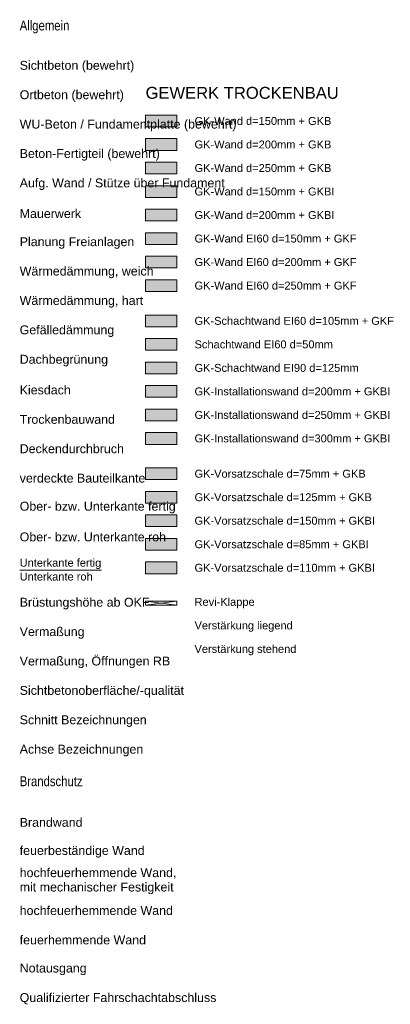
# Model space of a CAD drawing. Header units: metres. Extents: x -167 to 152, y -127 to 99.
# Tile 210 of 225: x 13 to 23, y -26 to -1. Entities that reach past the tile are written whole.
import ezdxf

# ---------------------------------------------------------------- set-up
doc = ezdxf.new("R2010")
doc.units = ezdxf.units.M
for name, color, linetype, lineweight in [('_Legende (2D)', 7, 'Continuous', 9), ('_OG 1 (2D)', 7, 'Continuous', 9), ('AV1-Brandschutzkonzept-Brandschutzkonzept', 7, 'Continuous', 5), ('Keine', 7, 'Continuous', 9)]:
    doc.layers.add(name, color=color, linetype=linetype, lineweight=lineweight)
doc.styles.add('Arial', font='arial.ttf')
doc.styles.add('Arial Narrow', font='ARIALN.TTF')

# ---------------------------------------------------------------- blocks, each defined once
blk = doc.blocks.new('OG 1 (2D)')
at = {"layer": 'Keine', "linetype": 'Continuous', "lineweight": 0, "transparency": 33554585}
for color, points in [(74, [(16.65, -3.2868), (16.65, -2.9868), (17.45, -2.9868), (17.45, -3.2868)]), (78, [(16.65, -3.8868), (16.65, -3.5868), (17.45, -3.5868), (17.45, -3.8868)]), (127, [(16.65, -4.4868), (16.65, -4.1868), (17.45, -4.1868), (17.45, -4.4868)]), (142, [(16.65, -5.0868), (16.65, -4.7868), (17.45, -4.7868), (17.45, -5.0868)]), (73, [(16.65, -5.6868), (16.65, -5.3868), (17.45, -5.3868), (17.45, -5.6868)]), (1, [(16.65, -6.2868), (16.65, -5.9868), (17.45, -5.9868), (17.45, -6.2868)]), (12, [(16.65, -6.8868), (16.65, -6.5868), (17.45, -6.5868), (17.45, -6.8868)]), (14, [(16.65, -7.4868), (16.65, -7.1868), (17.45, -7.1868), (17.45, -7.4868)]), (21, [(17.45, -8.0868), (17.45, -8.3868), (16.65, -8.3868), (16.65, -8.0868)]), (32, [(17.45, -8.6868), (17.45, -8.9868), (16.65, -8.9868), (16.65, -8.6868)]), (42, [(16.65, -10.1868), (16.65, -9.8868), (17.45, -9.8868), (17.45, -10.1868)]), (42, [(16.65, -10.7868), (16.65, -10.4868), (17.45, -10.4868), (17.45, -10.7868)]), (40, [(17.45, -11.0868), (17.45, -11.3868), (16.65, -11.3868), (16.65, -11.0868)]), (254, [(16.65, -12.2868), (16.65, -11.9868), (17.45, -11.9868), (17.45, -12.2868)]), (143, [(16.65, -12.8868), (16.65, -12.5868), (17.45, -12.5868), (17.45, -12.8868)]), (155, [(16.65, -13.4868), (16.65, -13.1868), (17.45, -13.1868), (17.45, -13.4868)]), (195, [(16.65, -14.0868), (16.65, -13.7868), (17.45, -13.7868), (17.45, -14.0868)]), (175, [(16.65, -14.6868), (16.65, -14.3868), (17.45, -14.3868), (17.45, -14.6868)])]:
    blk.add_hatch(color=color, dxfattribs=at).paths.add_polyline_path(points)
at = {"layer": 'Keine', "linetype": 'Continuous', "lineweight": 0, "true_color": 0xe93000, "transparency": 33554585}
blk.add_hatch(color=20, dxfattribs=at).paths.add_polyline_path([(17.45, -9.2868), (17.45, -9.5868), (16.65, -9.5868), (16.65, -9.2868)])
at = {"layer": 'Keine', "color": 1, "linetype": 'Continuous', "lineweight": 13, "transparency": 33554687}
for p, q in [((16.65, -15.3868), (17.45, -15.4868)), ((17.45, -15.3868), (16.65, -15.4868))]:
    blk.add_line(p, q, dxfattribs=at)
at = {"layer": 'Keine', "color": 7, "linetype": 'Continuous', "lineweight": 9, "transparency": 33554687, "flags": 128}
for points in [[(16.65, -3.2868), (16.65, -2.9868), (17.45, -2.9868), (17.45, -3.2868)], [(16.65, -3.8868), (16.65, -3.5868), (17.45, -3.5868), (17.45, -3.8868)], [(16.65, -4.4868), (16.65, -4.1868), (17.45, -4.1868), (17.45, -4.4868)], [(16.65, -5.0868), (16.65, -4.7868), (17.45, -4.7868), (17.45, -5.0868)], [(16.65, -5.6868), (16.65, -5.3868), (17.45, -5.3868), (17.45, -5.6868)], [(16.65, -6.2868), (16.65, -5.9868), (17.45, -5.9868), (17.45, -6.2868)], [(16.65, -6.8868), (16.65, -6.5868), (17.45, -6.5868), (17.45, -6.8868)], [(16.65, -7.4868), (16.65, -7.1868), (17.45, -7.1868), (17.45, -7.4868)], [(17.45, -8.0868), (17.45, -8.3868), (16.65, -8.3868), (16.65, -8.0868)], [(17.45, -8.6868), (17.45, -8.9868), (16.65, -8.9868), (16.65, -8.6868)], [(17.45, -9.2868), (17.45, -9.5868), (16.65, -9.5868), (16.65, -9.2868)], [(16.65, -10.1868), (16.65, -9.8868), (17.45, -9.8868), (17.45, -10.1868)], [(16.65, -10.7868), (16.65, -10.4868), (17.45, -10.4868), (17.45, -10.7868)], [(17.45, -11.0868), (17.45, -11.3868), (16.65, -11.3868), (16.65, -11.0868)], [(16.65, -12.2868), (16.65, -11.9868), (17.45, -11.9868), (17.45, -12.2868)], [(16.65, -12.8868), (16.65, -12.5868), (17.45, -12.5868), (17.45, -12.8868)], [(16.65, -13.4868), (16.65, -13.1868), (17.45, -13.1868), (17.45, -13.4868)], [(16.65, -14.0868), (16.65, -13.7868), (17.45, -13.7868), (17.45, -14.0868)], [(16.65, -14.6868), (16.65, -14.3868), (17.45, -14.3868), (17.45, -14.6868)]]:
    blk.add_lwpolyline(points, close=True, dxfattribs=at)
at = {"layer": 'Keine', "color": 1, "linetype": 'Continuous', "lineweight": 9, "transparency": 33554687, "flags": 128}
blk.add_lwpolyline([(16.65, -15.4868), (16.65, -15.3868), (17.45, -15.3868), (17.45, -15.4868)], close=True, dxfattribs=at)
at = {"layer": 'Keine', "color": 7, "insert": (16.65, -2.5731), "char_height": 0.302617, "attachment_point": 7, "line_spacing_factor": 0.967718, "style": 'Arial'}
blk.add_mtext('GEWERK TROCKENBAU ', dxfattribs=at)
at = {"layer": 'Keine', "color": 7, "transparency": 33554687, "char_height": 0.201745, "attachment_point": 4, "line_spacing_factor": 0.969122, "style": 'Arial'}
for s, insert in [('GK-Wand d=150mm + GKB', (17.9, -3.1368)), ('GK-Wand d=200mm + GKB', (17.9, -3.7368)), ('GK-Wand d=250mm + GKB', (17.9, -4.3368)), ('GK-Wand d=150mm + GKBI', (17.9, -4.9368)), ('GK-Wand d=200mm + GKBI', (17.9, -5.5368)), ('GK-Wand {\\C1;EI60} d=150mm + GKF', (17.9, -6.1368)), ('GK-Wand {\\C1;EI60} d=200mm + GKF', (17.9, -6.7368)), ('GK-Wand {\\C1;EI60} d=250mm + GKF', (17.9, -7.3368)), ('GK-Schachtwand {\\C1;EI60} d=105mm + GKF', (17.9, -8.2368)), ('Schachtwand {\\C1;EI60} d=50mm', (17.9, -8.8368)), ('GK-Schachtwand {\\C1;EI90} d=125mm', (17.9, -9.4368)), ('GK-Installationswand d=200mm + GKBI', (17.9, -10.0368)), ('GK-Installationswand d=250mm + GKBI ', (17.9, -10.6368)), ('GK-Installationswand d=300mm + GKBI', (17.9, -11.2368)), ('GK-Vorsatzschale d=75mm + GKB', (17.9, -12.1368)), ('GK-Vorsatzschale d=125mm + GKB', (17.9, -12.7368)), ('GK-Vorsatzschale d=150mm + GKBI', (17.9, -13.3368)), ('GK-Vorsatzschale d=85mm + GKBI', (17.9, -13.9368)), ('GK-Vorsatzschale d=110mm + GKBI', (17.9, -14.5368)), ('Revi-Klappe', (17.9, -15.4368)), ('Verstärkung liegend', (17.9, -16.0368)), ('Verstärkung stehend', (17.9, -16.6368))]:
    blk.add_mtext(s, dxfattribs=dict(at, insert=insert))
blk = doc.blocks.new('Legende (2D)')
at = {"layer": 'Keine', "color": 7, "linetype": 'Continuous', "lineweight": 9, "transparency": 33554687}
blk.add_line((13.4367, -14.5996), (15.5231, -14.5996), dxfattribs=at)
at = {"layer": 'AV1-Brandschutzkonzept-Brandschutzkonzept', "color": 7, "transparency": 33554687, "attachment_point": 4, "line_spacing_factor": 0.969122, "style": 'Arial'}
for s, insert, char_height in [('Notausgang', (13.4367, -24.7833), 0.22696), ('Qualifizierter Fahrschachtabschluss', (13.4367, -25.5333), 0.226963)]:
    blk.add_mtext(s, dxfattribs=dict(at, insert=insert, char_height=char_height))
at = {"layer": 'Keine', "color": 253, "transparency": 33554687, "attachment_point": 1, "line_spacing_factor": 0.966594, "style": 'Arial Narrow'}
for s, insert, char_height in [('Allgemein', (13.4367, -0.5731), 0.25218), ('Brandschutz', (13.4367, -19.8564), 0.252181)]:
    blk.add_mtext(s, dxfattribs=dict(at, insert=insert, char_height=char_height))
at = {"layer": 'Keine', "color": 7, "transparency": 33554687, "attachment_point": 4, "line_spacing_factor": 0.969122, "style": 'Arial'}
for s, insert, char_height in [('Sichtbeton (bewehrt)', (13.4367, -1.75), 0.226963), ('Ortbeton (bewehrt)', (13.4367, -2.5), 0.226963), ('WU-Beton / Fundamentplatte (bewehrt)', (13.4367, -3.25), 0.226963), ('Beton-Fertigteil (bewehrt)', (13.4367, -4), 0.226963), ('Aufg. Wand / Stütze über Fundament', (13.4367, -4.75), 0.226963), ('Mauerwerk', (13.4367, -5.5), 0.22696), ('Planung Freianlagen', (13.4367, -6.25), 0.226963), ('Wärmedämmung, weich', (13.4367, -7), 0.226963), ('Wärmedämmung, hart', (13.4367, -7.75), 0.226963), ('Gefälledämmung', (13.4367, -8.5), 0.226963), ('Dachbegrünung', (13.4367, -9.25), 0.226963), ('Kiesdach', (13.4367, -10), 0.22696), ('Trockenbauwand', (13.4367, -10.75), 0.226963), ('Deckendurchbruch', (13.4367, -11.5), 0.226963), ('verdeckte Bauteilkante', (13.4367, -12.25), 0.226963), ('Ober- bzw. Unterkante fertig', (13.4367, -13), 0.226963), ('Ober- bzw. Unterkante roh', (13.4367, -13.75), 0.226963), ('Unterkante fertig', (13.4367, -14.4373), 0.201745), ('Unterkante roh', (13.4367, -14.7619), 0.201745), ('Brüstungshöhe ab OKF', (13.4367, -15.4492), 0.226963), ('Vermaßung', (13.4367, -16.1992), 0.22696), ('Vermaßung, Öffnungen RB', (13.4367, -16.9492), 0.226963), ('Sichtbetonoberfläche/-qualität', (13.4367, -17.6992), 0.226963), ('Schnitt Bezeichnungen', (13.4367, -18.4492), 0.226963), ('Achse Bezeichnungen', (13.4367, -19.1992), 0.226963), ('Brandwand', (13.4367, -21.0333), 0.22696), ('feuerbeständige Wand', (13.4367, -21.7833), 0.226963), ('hochfeuerhemmende Wand,\\Pmit mechanischer Festigkeit', (13.4367, -22.5333), 0.226963), ('hochfeuerhemmende Wand', (13.4367, -23.2833), 0.226963), ('feuerhemmende Wand', (13.4367, -24.0333), 0.226963)]:
    blk.add_mtext(s, dxfattribs=dict(at, insert=insert, char_height=char_height))

msp = doc.modelspace()

# ---------------------------------------------------------------- block references
at = {"layer": '_OG 1 (2D)'}
msp.add_blockref('OG 1 (2D)', (0, 0), dxfattribs=at)

# ---------------------------------------------------------------- next in the draw order: block references
at = {"layer": '_Legende (2D)'}
msp.add_blockref('Legende (2D)', (0, 0), dxfattribs=at)

doc.saveas('drawing.dxf')
